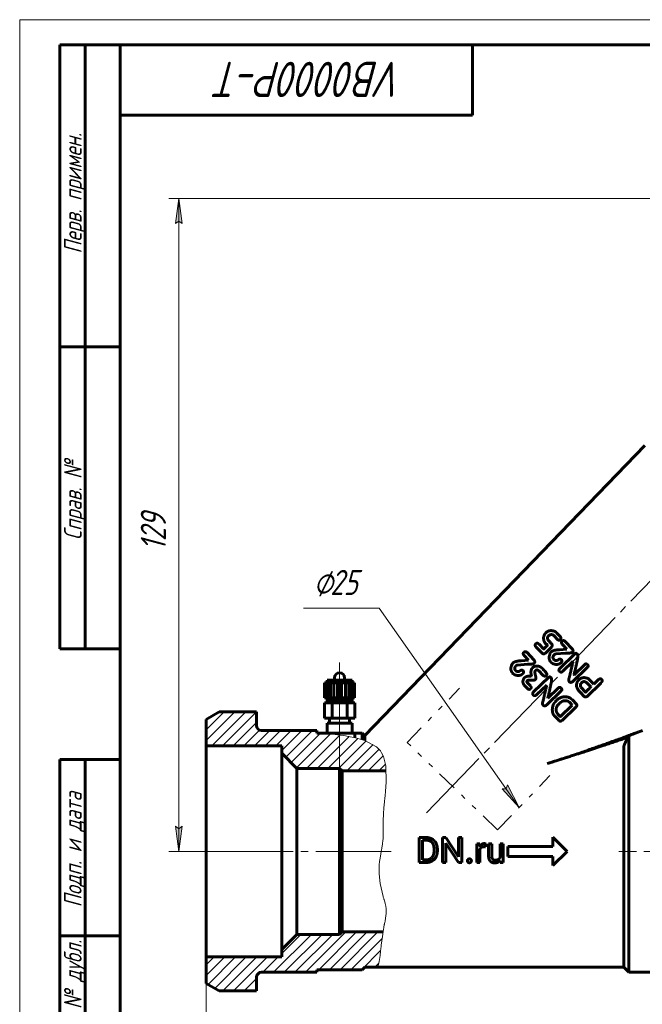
# Model space of a CAD drawing. Header units: millimetres. Extents: x 0 to 210, y 0 to 297.
# Tile 2 of 5: x 0 to 124, y 101 to 297. Entities that reach past the tile are written whole.
import ezdxf

# ---------------------------------------------------------------- set-up
doc = ezdxf.new("R2010")
doc.units = ezdxf.units.MM
for name, pattern in [('K5LT_AXLED', [19.5, 15, -1.5, 1.5, -1.5]), ('K5LT_BASIC', [0]), ('K5LT_CHAIN_LINE_WITH_2_POINTS', [12, 4, -2, 1, -2, 1, -2]), ('K5LT_THIN', [0]), ('K5LT_THIN_INCLUDED_TO_HATCHING', [0])]:
    doc.linetypes.add(name, pattern=pattern)
doc.layers.add('Системный слой', color=7, linetype='Continuous')
doc.layers.add('Системный слой (1)', color=7, linetype='Continuous', true_color=0x6c6c6c)
doc.styles.add('KDIMTEXTSTYLE', font='txt', dxfattribs={"width": 0.96, "oblique": 15, "height": 5})
doc.styles.add('KTEXTSTYLE', font='txt', dxfattribs={"width": 0.96, "height": 5})
doc.dimstyles.new('KDIMSTYLE (1.00)', dxfattribs={"dimtxt": 5, "dimasz": 1, "dimexe": 2, "dimexo": 0, "dimgap": 1, "dimtad": 1, "dimtxsty": 'KDIMTEXTSTYLE', "dimsah": 1, "dimcen": 0, "dimdle": 1, "dimadec": 0, "dimazin": 0, "dimtfac": 0.667, "dimtmove": 0, "dimatfit": 3, "dimfxl": 1, "dimtvp": 1, "dimtolj": 1, "dimtzin": 0, "dimarcsym": 0})

# ---------------------------------------------------------------- blocks, each defined once
blk = doc.blocks.new('U10')
at = {"layer": 'Системный слой (1)', "color": 7, "linetype": 'K5LT_THIN_INCLUDED_TO_HATCHING', "lineweight": 18, "true_color": 0xffffff}
for p, q in [((57.57, 155.76), (58.07, 155.66)), ((58.07, 155.66), (58.58, 155.57)), ((58.58, 155.57), (59.1, 155.49)), ((60.6, 155.26), (60.72, 155.25)), ((60.72, 155.25), (61.99, 155.08)), ((61.99, 155.08), (62.7, 154.99)), ((62.7, 154.99), (63.21, 154.93)), ((63.21, 154.93), (63.74, 154.86)), ((63.74, 154.86), (64.43, 154.76)), ((64.43, 154.76), (65.39, 154.6)), ((65.39, 154.6), (66.76, 154.33)), ((66.76, 154.33), (68.64, 153.79)), ((68.64, 153.79), (70.93, 152.54)), ((70.93, 152.54), (71.57, 151.9)), ((71.57, 151.9), (71.7, 151.73)), ((71.7, 151.73), (71.94, 151.37)), ((71.94, 151.37), (72.32, 150.59)), ((72.32, 150.59), (72.77, 148.79)), ((72.77, 148.79), (72.85, 145.49)), ((72.85, 145.49), (72.72, 143.71)), ((72.63, 142.8), (72.59, 142.35)), ((72.72, 143.71), (72.63, 142.8)), ((72.46, 141.09), (72.39, 140.37)), ((72.51, 141.57), (72.46, 141.09)), ((72.54, 141.9), (72.51, 141.57)), ((72.56, 142.12), (72.54, 141.9)), ((72.59, 142.35), (72.56, 142.12)), ((72.31, 139.3), (72.25, 137.74)), ((72.39, 140.37), (72.31, 139.3)), ((72.25, 137.74), (72.25, 137.57)), ((72.25, 137.57), (72.25, 137.21)), ((72.25, 137.21), (72.26, 136.68)), ((72.26, 136.68), (72.26, 136.34)), ((72.26, 136.34), (72.27, 136.06)), ((72.27, 135.31), (72.26, 134.71)), ((72.27, 136.06), (72.27, 135.74)), ((72.27, 135.74), (72.27, 135.31)), ((72.11, 133.25), (71.98, 132.44)), ((72.19, 133.94), (72.11, 133.25)), ((72.23, 134.28), (72.19, 133.94)), ((72.24, 134.45), (72.23, 134.28)), ((72.25, 134.54), (72.24, 134.45)), ((72.26, 134.71), (72.25, 134.54)), ((71.77, 131.22), (71.72, 130.91)), ((71.81, 131.44), (71.77, 131.22)), ((71.83, 131.58), (71.81, 131.44)), ((71.85, 131.69), (71.83, 131.58)), ((71.88, 131.82), (71.85, 131.69)), ((71.91, 132.03), (71.88, 131.82)), ((71.98, 132.44), (71.91, 132.03)), ((71.55, 129.73), (71.49, 129.1)), ((71.65, 130.43), (71.55, 129.73)), ((71.72, 130.91), (71.65, 130.43)), ((71.47, 128.74), (71.45, 128.26)), ((71.45, 128.26), (71.46, 127.31)), ((71.46, 127.31), (71.66, 125.4)), ((71.48, 128.98), (71.47, 128.74)), ((71.49, 129.1), (71.48, 128.98)), ((71.66, 125.4), (72.26, 122.79)), ((72.26, 122.79), (72.28, 122.7)), ((72.28, 122.7), (72.34, 122.53)), ((72.34, 122.53), (72.37, 122.42)), ((72.37, 122.42), (72.39, 122.35)), ((72.39, 122.35), (72.41, 122.3)), ((72.41, 122.3), (72.43, 122.22)), ((72.43, 122.22), (72.46, 122.12)), ((72.46, 122.12), (72.51, 121.97)), ((72.51, 121.97), (72.58, 121.74)), ((72.58, 121.74), (72.67, 121.4)), ((72.67, 121.4), (72.78, 120.88)), ((72.86, 119.46), (72.74, 118.48)), ((72.78, 120.88), (72.86, 120.37)), ((72.86, 120.37), (72.86, 120.31)), ((72.86, 120.31), (72.87, 120.19)), ((72.88, 119.95), (72.86, 119.46)), ((72.87, 120.19), (72.88, 119.95)), ((72.54, 117.45), (72.52, 117.34)), ((72.57, 117.61), (72.54, 117.45)), ((72.63, 117.91), (72.57, 117.61)), ((72.74, 118.48), (72.63, 117.91)), ((72.24, 115.85), (72.1, 114.89)), ((72.32, 116.33), (72.24, 115.85)), ((72.36, 116.56), (72.32, 116.33)), ((72.38, 116.68), (72.36, 116.56)), ((72.42, 116.85), (72.38, 116.68)), ((72.46, 117.07), (72.42, 116.85)), ((72.49, 117.22), (72.46, 117.07)), ((72.52, 117.34), (72.49, 117.22)), ((71.93, 113.51), (71.89, 113.19)), ((71.99, 113.99), (71.93, 113.51)), ((72.1, 114.89), (71.99, 113.99)), ((71.74, 111.92), (71.63, 111.1)), ((71.81, 112.47), (71.74, 111.92)), ((71.86, 112.87), (71.81, 112.47)), ((71.89, 113.19), (71.86, 112.87)), ((71.44, 109.92), (71.18, 108.76)), ((71.63, 111.1), (71.44, 109.92))]:
    blk.add_line(p, q, dxfattribs=at)
blk = doc.blocks.new('D0')
at = {"layer": 'Системный слой (1)'}
for points in [[(37.1, 89.73), (42.1, 90.39), (41.6, 89.73), (42.1, 89.07)], [(146.1, 89.07), (151.1, 89.73), (146.1, 90.39), (146.6, 89.73)]]:
    blk.add_hatch(color=7, dxfattribs=at).paths.add_polyline_path(points)
at = {"layer": 'Системный слой (1)', "color": 7, "linetype": 'K5LT_THIN', "lineweight": 18, "true_color": 0xffffff}
for p, q in [((151.1, 130.02), (151.1, 87.73)), ((37.1, 126.08), (37.1, 87.73)), ((37.1, 89.73), (42.1, 90.39)), ((42.1, 90.39), (41.6, 89.73)), ((146.6, 89.73), (146.1, 90.39)), ((146.1, 90.39), (151.1, 89.73)), ((42.1, 89.07), (37.1, 89.73)), ((37.1, 89.73), (151.1, 89.73)), ((41.6, 89.73), (42.1, 89.07)), ((151.1, 89.73), (146.1, 89.07)), ((146.1, 89.07), (146.6, 89.73))]:
    blk.add_line(p, q, dxfattribs=at)
blk.add_wipeout([(89.55, 90.73), (89.55, 98.11), (98.28, 98.11), (98.28, 90.73)]).dxf.layer = 'Системный слой (1)'
at = {"layer": 'Системный слой (1)', "color": 7, "insert": (89.55, 97.32), "char_height": 5, "attachment_point": 1, "style": 'KTEXTSTYLE'}
blk.add_mtext('\\fArial|b0|c204|p34;\\H5.0;\\W1.000;\\Q15;\\fGOST Type AU|b0|i0|c204|p34;\\Q15;\\W0.960;114', dxfattribs=at)
blk = doc.blocks.new('KDIMARROW_01')
at = {"layer": 'Системный слой'}
blk.add_hatch(color=0, dxfattribs=at).paths.add_polyline_path([(0, 0), (-5, 0.66), (-4.5, 0), (-5, -0.66)])
at = {"layer": 'Системный слой', "color": 0, "linetype": 'K5LT_THIN', "lineweight": 18}
for p, q in [((-4.5, 0), (-5, 0.66)), ((-5, 0.66), (0, 0)), ((0, 0), (-5, -0.66)), ((-5, -0.66), (-4.5, 0))]:
    blk.add_line(p, q, dxfattribs=at)
at = {"layer": 'Системный слой (1)', "color": 0, "linetype": 'K5LT_THIN', "lineweight": 18}
blk.add_line((94.1, 131.76), (93.1, 131.76), dxfattribs=at)
blk = doc.blocks.new('D1')
at = {"layer": 'Системный слой (1)'}
for points in [[(32.32, 256.5), (31.66, 261.5), (31, 256.5), (31.66, 257)], [(31.66, 131.76), (32.32, 136.76), (31.66, 136.26), (31, 136.76)]]:
    blk.add_hatch(color=7, dxfattribs=at).paths.add_polyline_path(points)
at = {"layer": 'Системный слой (1)', "color": 7, "linetype": 'K5LT_THIN', "lineweight": 18, "true_color": 0xffffff}
for p, q in [((160.96, 261.5), (29.66, 261.5)), ((31, 256.5), (31.66, 261.5)), ((31.66, 261.5), (32.32, 256.5)), ((31.66, 131.76), (31.66, 261.5)), ((31.66, 257), (31, 256.5)), ((32.32, 256.5), (31.66, 257)), ((31.66, 131.76), (31, 136.76)), ((31, 136.76), (31.66, 136.26)), ((31.66, 136.26), (32.32, 136.76)), ((32.32, 136.76), (31.66, 131.76)), ((50.6, 131.76), (29.66, 131.76))]:
    blk.add_line(p, q, dxfattribs=at)
blk.add_wipeout([(30.66, 191.49), (23.28, 191.49), (23.28, 201.36), (30.66, 201.36)]).dxf.layer = 'Системный слой (1)'
at = {"layer": 'Системный слой (1)', "color": 7, "insert": (24.07, 191.49), "char_height": 5, "attachment_point": 1, "rotation": 90, "style": 'KTEXTSTYLE'}
blk.add_mtext('\\fArial|b0|c204|p34;\\H5.0;\\W1.000;\\Q15;\\fGOST Type AU|b0|i0|c204|p34;\\Q15;\\W0.960;129', dxfattribs=at)
blk = doc.blocks.new('D2')
at = {"layer": 'Системный слой (1)'}
for points in [[(41.6, 75.7), (42.1, 76.35), (37.1, 75.7), (42.1, 75.04)], [(195.1, 75.04), (200.1, 75.7), (195.1, 76.35), (195.6, 75.7)]]:
    blk.add_hatch(color=7, dxfattribs=at).paths.add_polyline_path(points)
at = {"layer": 'Системный слой (1)', "color": 7, "linetype": 'K5LT_THIN', "lineweight": 18, "true_color": 0xffffff}
for p, q in [((200.1, 223.71), (200.1, 73.7)), ((37.1, 122.71), (37.1, 73.7)), ((37.1, 75.7), (42.1, 76.35)), ((42.1, 76.35), (41.6, 75.7)), ((195.6, 75.7), (195.1, 76.35)), ((195.1, 76.35), (200.1, 75.7)), ((42.1, 75.04), (37.1, 75.7)), ((37.1, 75.7), (200.1, 75.7)), ((41.6, 75.7), (42.1, 75.04)), ((200.1, 75.7), (195.1, 75.04)), ((195.1, 75.04), (195.6, 75.7))]:
    blk.add_line(p, q, dxfattribs=at)
blk.add_wipeout([(113.52, 76.7), (113.52, 84.08), (123.27, 84.08), (123.27, 76.7)]).dxf.layer = 'Системный слой (1)'
at = {"layer": 'Системный слой (1)', "color": 7, "insert": (113.52, 83.28), "char_height": 5, "attachment_point": 1, "style": 'KTEXTSTYLE'}
blk.add_mtext('\\fArial|b0|c204|p34;\\H5.0;\\W1.000;\\Q15;\\fGOST Type AU|b0|i0|c204|p34;\\Q15;\\W0.960;163', dxfattribs=at)
blk = doc.blocks.new('U11')
at = {"layer": 'Системный слой (1)'}
blk.add_hatch(color=7, dxfattribs=at).paths.add_polyline_path([(99.32, 140.51), (96.98, 144.98), (96.73, 144.19), (95.9, 144.22)])
at = {"layer": 'Системный слой (1)', "color": 7, "linetype": 'K5LT_THIN', "lineweight": 18, "true_color": 0xffffff}
for p, q in [((71.49, 180.11), (56.41, 180.11)), ((71.49, 180.11), (99.32, 140.51)), ((96.73, 144.19), (96.98, 144.98)), ((96.98, 144.98), (99.32, 140.51)), ((99.32, 140.51), (95.9, 144.22)), ((95.9, 144.22), (96.73, 144.19))]:
    blk.add_line(p, q, dxfattribs=at)
at = {"layer": 'Системный слой (1)', "color": 7, "char_height": 5, "attachment_point": 1, "style": 'KTEXTSTYLE'}
for s, insert in [('\\fArial|b0|c204|p34;\\H5.0;\\W1.000;\\Q15;\\fGOST Type AU|b0|i0|c204|p34;\\Q15;\\W0.960;⌀', (58.41, 187.7)), ('\\fArial|b0|c204|p34;\\H5.0;\\W1.000;\\Q15;\\fGOST Type AU|b0|i0|c204|p34;\\Q15;\\W0.960;25', (61.72, 187.7))]:
    blk.add_mtext(s, dxfattribs=dict(at, insert=insert))
blk = doc.blocks.new('U12')
at = {"color": 7, "linetype": 'K5LT_THIN', "lineweight": 18, "true_color": 0xffffff}
for p, q in [((0, 0), (0, 297)), ((0, 297), (210, 297))]:
    blk.add_line(p, q, dxfattribs=at)
at = {"color": 143, "linetype": 'K5LT_BASIC', "lineweight": 60, "true_color": 0x33acca}
for p, q in [((8, 172), (8, 292)), ((20, 292), (8, 292)), ((13, 172), (13, 292)), ((20, 5), (20, 292)), ((20, 292), (205, 292)), ((90, 292), (90, 278)), ((90, 278), (20, 278)), ((20, 232), (8, 232)), ((20, 172), (8, 172)), ((8, 5), (8, 150)), ((20, 150), (8, 150)), ((13, 5), (13, 150)), ((20, 115), (8, 115))]:
    blk.add_line(p, q, dxfattribs=at)
at = {"color": 7, "attachment_point": 1, "style": 'KTEXTSTYLE'}
for s, insert, char_height, rotation in [('\\fArial|b0|c204|p34;\\H5.0;\\W1.000;\\Q15;\\fGOST Type AU|b0|i0|c204|p34;\\Q15;\\W0.960;\\H7.00;VB0000P-T', (76.37, 281.64), 7, 180), ('\\fArial|b0|c204|p34;\\H5.0;\\W1.000;\\Q15;\\fGOST Type AU|b0|i0|c204|p34;\\Q15;\\W0.960;\\H3.50;Перв. примен.', (8.82, 250.52), 3.5, 90), ('\\fArial|b0|c204|p34;\\H5.0;\\W1.000;\\Q15;\\fGOST Type AU|b0|i0|c204|p34;\\Q15;\\W0.960;\\H3.50;Справ. №', (8.82, 193.63), 3.5, 90), ('\\fArial|b0|c204|p34;\\H5.0;\\W1.000;\\Q15;\\fGOST Type AU|b0|i0|c204|p34;\\Q15;\\W0.960;\\H3.50;Подп. и дата', (8.82, 120.66), 3.5, 90), ('\\fArial|b0|c204|p34;\\H5.0;\\W1.000;\\Q15;\\fGOST Type AU|b0|i0|c204|p34;\\Q15;\\W0.960;\\H3.50;Инв. № дубл.', (8.82, 91.57), 3.5, 90)]:
    blk.add_mtext(s, dxfattribs=dict(at, insert=insert, char_height=char_height, rotation=rotation))

msp = doc.modelspace()

# ---------------------------------------------------------------- hatches: boundary and pattern name
at = {"layer": 'Системный слой (1)'}
h = msp.add_hatch(dxfattribs=at)
h.set_pattern_fill('', angle=45, style=0, pattern_type=0)
h.set_pattern_definition([(45, (0, 0), (-1.06066, 1.06066), [])])
h.paths.add_polyline_path([(72.228, 115.764), (64.095, 115.764), (63.595, 115.264), (55.095, 115.264), (52.095, 112.264), (52.095, 110.809), (37.095, 110.809), (37.095, 105.541), (39.676, 104.051), (47.095, 104.051), (47.095, 106.764), (47.388, 107.471), (48.095, 107.764), (59.095, 107.764), (59.095, 108.264), (68.095, 108.264), (68.595, 108.764), (71.184, 108.764), (71.632, 111.117), (71.793, 112.34), (71.87, 112.983), (71.915, 113.368), (71.954, 113.697), (72.001, 114.091), (72.069, 114.639), (72.178, 115.438)])
h.paths.add_polyline_path([(64.095, 147.764), (72.864, 147.764), (72.438, 150.261), (71.431, 152.061), (71.285, 152.218), (70.967, 152.514), (70.242, 153.037), (68.49, 153.844), (65.667, 154.553), (64.123, 154.803), (63.285, 154.918), (62.742, 154.989), (62.237, 155.053), (61.616, 155.131), (60.763, 155.241), (60.595, 155.264), (59.095, 155.264), (59.095, 155.485), (57.568, 155.764), (48.095, 155.764), (47.388, 156.057), (47.095, 156.764), (47.095, 159.477), (39.676, 159.477), (37.095, 157.987), (37.095, 152.719), (52.095, 152.719), (52.095, 151.264), (55.095, 148.264), (63.595, 148.264)])

# ---------------------------------------------------------------- linework, layer by layer
at = {"layer": 'Системный слой (1)', "color": 143, "linetype": 'K5LT_BASIC', "lineweight": 60, "true_color": 0x33acca}
for p, q in [((124.285, 212.433), (68.595, 154.764)), ((104.664, 175.251), (104.539, 175.13)), ((105.277, 174.724), (105.086, 174.539)), ((106.914, 173.858), (106.17, 174.628)), ((107.458, 174.464), (106.728, 175.219)), ((103.85, 171.164), (102.639, 172.389)), ((104.161, 171.996), (103.256, 172.933)), ((104.82, 172.58), (104.214, 171.995)), ((104.838, 172.782), (104.478, 173.155)), ((105.615, 172.229), (104.513, 171.165)), ((107.875, 173.56), (107.833, 173.52)), ((108.771, 171.965), (107.88, 172.887)), ((109.829, 172.038), (108.464, 173.451)), ((100.267, 171.362), (100.225, 171.322)), ((101.162, 169.767), (100.272, 170.689)), ((102.22, 169.84), (100.856, 171.253)), ((105.484, 171.147), (105.676, 171.385)), ((106.306, 170.869), (106.277, 170.841)), ((108.539, 171.134), (106.602, 170.994)), ((108.739, 171.934), (107.309, 171.809)), ((110.432, 171.055), (107.384, 168.113)), ((108.771, 171.965), (108.739, 171.934)), ((109.889, 171.337), (109.862, 171.311)), ((110.892, 170.898), (110.802, 170.991)), ((97.875, 168.949), (98.067, 169.186)), ((98.698, 168.671), (98.668, 168.643)), ((100.931, 168.936), (98.994, 168.796)), ((101.131, 169.736), (99.7, 169.611)), ((101.162, 169.767), (101.131, 169.736)), ((101.944, 168.206), (102.011, 168.299)), ((102.28, 169.139), (102.253, 169.113)), ((106.209, 169.88), (106.117, 169.975)), ((109.982, 169.488), (107.965, 167.541)), ((112.89, 168.347), (109.924, 165.483)), ((110.008, 169.461), (109.982, 169.488)), ((112.338, 168.919), (110.219, 166.872)), ((98.601, 167.682), (98.508, 167.777)), ((101.753, 166.612), (101.711, 166.572)), ((105.212, 166.383), (102.165, 163.441)), ((102.57, 167.72), (102.531, 167.682)), ((104.082, 166.733), (103.151, 167.698)), ((103.877, 168.105), (103.797, 168.188)), ((105.673, 166.226), (105.583, 166.319)), ((110.219, 166.872), (110.192, 166.899)), ((60.621, 165.264), (60.824, 165.264)), ((60.621, 162.264), (60.621, 165.264)), ((60.824, 165.264), (61.215, 165.264)), ((60.824, 162.264), (60.824, 165.264)), ((61.095, 165.264), (61.095, 165.764)), ((66.095, 165.764), (61.095, 165.764)), ((61.215, 162.264), (61.215, 165.264)), ((61.215, 165.264), (61.769, 165.264)), ((61.769, 162.264), (61.769, 165.264)), ((61.769, 165.264), (62.447, 165.264)), ((62.447, 162.264), (62.447, 165.264)), ((62.447, 165.264), (63.204, 165.264)), ((62.595, 165.764), (62.595, 166.264)), ((63.204, 162.264), (63.204, 165.264)), ((63.204, 165.264), (63.987, 165.264)), ((63.987, 162.264), (63.987, 165.264)), ((63.987, 165.264), (64.743, 165.264)), ((64.595, 165.764), (64.595, 166.264)), ((64.743, 165.264), (65.422, 165.264)), ((64.743, 162.264), (64.743, 165.264)), ((65.422, 162.264), (65.422, 165.264)), ((65.422, 165.264), (65.975, 165.264)), ((65.975, 165.264), (66.367, 165.264)), ((65.975, 162.264), (65.975, 165.264)), ((66.095, 165.264), (66.095, 165.764)), ((66.095, 165.264), (66.095, 165.764)), ((66.367, 165.264), (66.57, 165.264)), ((66.367, 162.264), (66.367, 165.264)), ((66.57, 162.264), (66.57, 165.264)), ((100.897, 164.165), (100.407, 164.672)), ((101.45, 164.751), (100.891, 165.33)), ((100.98, 165.733), (100.896, 165.653)), ((104.763, 164.816), (102.746, 162.868)), ((104.789, 164.789), (104.763, 164.816)), ((112.484, 163.416), (111.537, 164.397)), ((113.52, 164.445), (112.798, 165.193)), ((115.474, 165.146), (112.829, 162.568)), ((114.106, 164.958), (113.002, 166.101)), ((113.519, 164.391), (113.52, 164.445)), ((115.085, 165.903), (114.106, 164.958)), ((107.671, 163.675), (104.705, 160.811)), ((107.119, 164.247), (104.999, 162.2)), ((112.209, 162.572), (111.498, 163.308)), ((60.595, 161.264), (62.095, 161.264)), ((60.595, 158.264), (60.595, 161.264)), ((60.621, 162.264), (60.824, 162.264)), ((60.824, 162.264), (61.215, 162.264)), ((66.095, 162.014), (61.095, 162.014)), ((61.095, 161.514), (61.095, 162.014)), ((66.095, 161.514), (61.095, 161.514)), ((61.215, 162.264), (61.769, 162.264)), ((61.595, 162.014), (61.595, 162.264)), ((61.595, 161.264), (61.595, 161.514)), ((61.769, 162.264), (62.447, 162.264)), ((62.095, 158.264), (62.095, 161.264)), ((62.095, 161.264), (65.095, 161.264)), ((62.447, 162.264), (63.204, 162.264)), ((63.204, 162.264), (63.987, 162.264)), ((63.987, 162.264), (64.743, 162.264)), ((64.743, 162.264), (65.422, 162.264)), ((65.095, 158.264), (65.095, 161.264)), ((65.095, 161.264), (66.595, 161.264)), ((65.422, 162.264), (65.975, 162.264)), ((65.595, 162.014), (65.595, 162.264)), ((65.595, 161.264), (65.595, 161.514)), ((65.975, 162.264), (66.367, 162.264)), ((66.095, 161.514), (66.095, 162.014)), ((66.095, 161.514), (66.095, 162.014)), ((66.367, 162.264), (66.57, 162.264)), ((66.595, 158.264), (66.595, 161.264)), ((104.999, 162.2), (104.973, 162.227)), ((107.316, 161.18), (107.152, 161.021)), ((109.835, 160.805), (107.512, 158.576)), ((110.653, 160.504), (107.819, 157.768)), ((109.824, 160.847), (109.303, 161.386)), ((109.835, 160.805), (109.824, 160.847)), ((110.639, 161.093), (109.914, 161.844)), ((39.676, 159.477), (37.095, 157.987)), ((39.676, 159.477), (47.095, 159.477)), ((47.095, 156.764), (47.095, 159.477)), ((107.151, 157.806), (106.362, 158.623)), ((107.459, 158.577), (106.945, 159.11)), ((37.095, 152.719), (37.095, 157.987)), ((60.595, 158.264), (62.095, 158.264)), ((61.095, 157.264), (66.095, 157.264)), ((61.095, 155.264), (61.095, 157.264)), ((61.595, 157.264), (61.595, 158.264)), ((62.095, 158.264), (65.095, 158.264)), ((65.095, 158.264), (66.595, 158.264)), ((65.595, 157.264), (65.595, 158.264)), ((66.095, 155.264), (66.095, 157.264)), ((107.239, 157.725), (107.151, 157.806)), ((57.568, 155.764), (48.095, 155.764)), ((59.095, 155.764), (57.568, 155.764)), ((59.095, 155.485), (59.095, 155.764)), ((59.095, 155.485), (59.095, 155.264)), ((59.095, 155.264), (60.595, 155.264)), ((60.595, 155.264), (66.595, 155.264)), ((66.595, 155.264), (68.095, 155.264)), ((66.595, 154.367), (66.595, 155.264)), ((68.595, 154.764), (68.095, 155.264)), ((68.095, 155.264), (68.095, 153.974)), ((68.595, 153.869), (68.595, 154.764)), ((52.095, 152.719), (37.095, 152.719)), ((37.095, 110.809), (37.095, 152.719)), ((52.095, 151.264), (52.095, 152.719)), ((68.595, 153.869), (68.595, 153.806)), ((121.095, 154.504), (121.095, 107.764)), ((52.095, 151.264), (55.095, 148.264)), ((52.095, 112.264), (52.095, 151.264)), ((120.095, 108.764), (120.095, 152.525)), ((63.595, 148.264), (55.095, 148.264)), ((55.095, 115.264), (55.095, 148.264)), ((63.595, 148.264), (64.095, 147.764)), ((63.595, 115.264), (63.595, 148.264)), ((72.864, 147.764), (64.095, 147.764)), ((64.095, 115.764), (64.095, 147.764)), ((79.438, 134.521), (80.844, 134.521)), ((79.438, 134.521), (79.438, 129.555)), ((80.097, 133.982), (80.097, 130.091)), ((80.097, 133.982), (80.844, 133.982)), ((84.069, 134.521), (84.727, 134.521)), ((84.069, 134.521), (84.069, 129.555)), ((84.727, 134.521), (87.237, 130.681)), ((84.727, 133.385), (87.227, 129.555)), ((84.727, 133.385), (84.727, 129.555)), ((87.237, 134.521), (87.237, 130.681)), ((87.237, 134.521), (87.889, 134.521)), ((87.889, 134.521), (87.889, 129.555)), ((90.852, 133.246), (90.852, 129.555)), ((90.852, 133.246), (91.466, 133.246)), ((91.466, 133.246), (91.479, 132.824)), ((92.636, 133.266), (92.633, 132.679)), ((93.22, 133.246), (93.22, 130.865)), ((93.22, 133.246), (93.851, 133.246)), ((93.851, 133.246), (93.851, 130.858)), ((95.491, 133.246), (95.491, 130.56)), ((95.491, 133.246), (96.126, 133.246)), ((96.126, 133.246), (96.126, 129.555)), ((106.014, 134.592), (108.843, 131.764)), ((106.014, 134.592), (106.014, 132.764)), ((82.382, 132.192), (82.382, 131.888)), ((83.033, 132.185), (83.033, 131.888)), ((91.483, 132.177), (91.483, 129.555)), ((97.014, 132.764), (106.014, 132.764)), ((97.014, 132.764), (97.014, 130.764)), ((108.843, 131.764), (106.014, 128.935)), ((79.438, 129.555), (80.782, 129.555)), ((80.097, 130.091), (80.782, 130.091)), ((84.069, 129.555), (84.727, 129.555)), ((87.227, 129.555), (87.889, 129.555)), ((90.852, 129.555), (91.483, 129.555)), ((95.509, 129.92), (95.522, 129.555)), ((95.522, 129.555), (96.126, 129.555)), ((97.014, 130.764), (106.014, 130.764)), ((106.014, 130.764), (106.014, 128.935)), ((63.595, 115.264), (64.095, 115.764)), ((72.228, 115.764), (64.095, 115.764)), ((52.095, 112.264), (55.095, 115.264)), ((63.595, 115.264), (55.095, 115.264)), ((52.095, 110.809), (52.095, 112.264)), ((52.095, 110.809), (37.095, 110.809)), ((37.095, 105.541), (37.095, 110.809)), ((59.095, 107.764), (48.095, 107.764)), ((59.095, 108.264), (68.095, 108.264)), ((59.095, 108.264), (59.095, 107.764)), ((68.595, 108.764), (68.095, 108.264)), ((68.595, 108.764), (71.184, 108.764)), ((71.184, 108.764), (120.095, 108.764)), ((120.095, 108.764), (121.095, 107.764)), ((121.095, 107.764), (140.095, 107.764)), ((47.095, 104.051), (47.095, 106.764)), ((39.676, 104.051), (37.095, 105.541)), ((47.095, 104.051), (39.676, 104.051))]:
    msp.add_line(p, q, dxfattribs=at)
at = {"layer": 'Системный слой (1)', "color": 30, "linetype": 'K5LT_AXLED', "lineweight": 18, "true_color": 0xff8000}
for p, q in [((63.595, 169.264), (63.595, 163.764)), ((63.595, 164.264), (63.595, 160.014)), ((63.595, 163.514), (63.595, 159.264)), ((63.595, 160.264), (63.595, 129.764)), ((73.866, 131.764), (35.095, 131.764))]:
    msp.add_line(p, q, dxfattribs=at)
at = {"layer": 'Системный слой (1)', "color": 7, "linetype": 'K5LT_CHAIN_LINE_WITH_2_POINTS', "lineweight": 18, "true_color": 0xffffff}
for p, q in [((77.015, 153.406), (87.435, 164.196)), ((94.999, 136.04), (77.015, 153.406)), ((94.999, 136.04), (105.419, 146.83))]:
    msp.add_line(p, q, dxfattribs=at)
at = {"layer": 'Системный слой (1)', "color": 143, "linetype": 'K5LT_BASIC', "lineweight": 60, "true_color": 0x33acca}
for centre, start, end in [((63.595, 166.264), 90, 180), ((63.595, 166.264), 0, 90), ((48.095, 156.764), 180, 270), ((48.095, 106.764), 90, 180)]:
    msp.add_arc(centre, 1, start, end, dxfattribs=at)
for points in [[(104.177, 174.458), (104.066, 173.582), (104.478, 173.155)], [(104.539, 175.13), (104.347, 174.945), (104.177, 174.458)], [(106.213, 175.547), (105.231, 175.798), (104.664, 175.251)], [(104.98, 173.877), (104.875, 174.335), (105.086, 174.539)], [(105.277, 174.724), (105.824, 174.987), (106.17, 174.628)], [(106.728, 175.219), (106.622, 175.33), (106.213, 175.547)], [(107.454, 173.82), (107.751, 174.106), (107.458, 174.464)], [(102.608, 173), (102.319, 172.72), (102.639, 172.389)], [(102.609, 173.024), (102.596, 173.012), (102.608, 173)], [(103.256, 172.933), (102.861, 173.268), (102.609, 173.024)], [(104.838, 172.782), (104.93, 172.687), (104.82, 172.58)], [(105.723, 173.025), (104.941, 173.839), (104.98, 173.877)], [(105.615, 172.229), (106.069, 172.667), (105.723, 173.025)], [(106.914, 173.858), (107.243, 173.616), (107.454, 173.82)], [(107.833, 173.52), (107.583, 173.278), (107.88, 172.887)], [(108.464, 173.451), (108.182, 173.758), (107.875, 173.56)], [(100.225, 171.322), (99.975, 171.08), (100.272, 170.689)], [(100.856, 171.253), (100.574, 171.56), (100.267, 171.362)], [(103.85, 171.164), (104.17, 170.833), (104.513, 171.165)], [(104.214, 171.995), (104.192, 171.974), (104.161, 171.996)], [(105.484, 171.147), (104.953, 170.042), (105.64, 169.33)], [(107.309, 171.809), (106.14, 171.832), (105.676, 171.385)], [(106.117, 169.975), (105.845, 170.424), (106.277, 170.841)], [(106.306, 170.869), (106.397, 170.957), (106.602, 170.994)], [(108.539, 171.134), (109.685, 171.141), (109.862, 171.311)], [(109.889, 171.337), (110.14, 171.608), (109.829, 172.038)], [(110.802, 170.991), (110.591, 171.209), (110.432, 171.055)], [(110.842, 169.712), (111.077, 170.707), (110.892, 170.898)], [(97.875, 168.949), (97.344, 167.843), (98.031, 167.132)], [(99.7, 169.611), (98.531, 169.634), (98.067, 169.186)], [(98.508, 167.777), (98.236, 168.226), (98.668, 168.643)], [(98.698, 168.671), (98.788, 168.759), (98.994, 168.796)], [(100.931, 168.936), (102.077, 168.943), (102.253, 169.113)], [(103.219, 168.536), (102.463, 168.735), (102.011, 168.299)], [(102.28, 169.139), (102.531, 169.41), (102.22, 169.84)], [(103.797, 168.188), (103.595, 168.397), (103.219, 168.536)], [(105.64, 169.33), (105.777, 169.188), (106.047, 169.046)], [(106.047, 169.046), (107.045, 168.695), (107.638, 169.269)], [(107.035, 169.786), (106.529, 169.548), (106.209, 169.88)], [(107.597, 169.935), (107.329, 170.07), (107.035, 169.786)], [(107.676, 169.883), (107.64, 169.891), (107.597, 169.935)], [(107.638, 169.269), (107.917, 169.633), (107.676, 169.883)], [(110.008, 169.461), (109.603, 167.799), (109.299, 166.434)], [(110.192, 166.899), (110.432, 167.77), (110.842, 169.712)], [(112.878, 168.861), (112.589, 169.161), (112.338, 168.919)], [(112.89, 168.347), (113.141, 168.589), (112.878, 168.861)], [(98.031, 167.132), (98.169, 166.99), (98.439, 166.847)], [(98.439, 166.847), (99.436, 166.497), (100.03, 167.071)], [(99.426, 167.588), (98.92, 167.35), (98.601, 167.682)], [(99.989, 167.737), (99.721, 167.872), (99.426, 167.588)], [(100.067, 167.685), (100.031, 167.693), (99.989, 167.737)], [(100.03, 167.071), (100.309, 167.435), (100.067, 167.685)], [(100.379, 166.296), (100.237, 166.159), (100.187, 166.029)], [(101.711, 166.572), (100.735, 166.64), (100.379, 166.296)], [(101.944, 168.206), (101.451, 167.73), (101.753, 166.612)], [(102.551, 166.639), (102.308, 167.466), (102.531, 167.682)], [(102.512, 165.88), (102.71, 166.072), (102.551, 166.639)], [(102.57, 167.72), (102.796, 167.938), (103.151, 167.698)], [(104.699, 167.224), (104.152, 167.82), (103.877, 168.105)], [(104.082, 166.733), (104.42, 166.448), (104.665, 166.685)], [(104.665, 166.685), (104.891, 167.026), (104.699, 167.224)], [(105.583, 166.319), (105.372, 166.537), (105.212, 166.383)], [(107.384, 168.113), (107.058, 167.798), (107.309, 167.538)], [(107.309, 167.538), (107.624, 167.211), (107.965, 167.541)], [(109.299, 166.434), (109.034, 165.727), (109.27, 165.482)], [(113.002, 166.101), (111.895, 166.559), (111.189, 165.877)], [(100.187, 166.029), (99.814, 165.286), (100.407, 164.672)], [(100.891, 165.33), (100.77, 165.455), (100.896, 165.653)], [(100.98, 165.733), (101.056, 165.807), (101.562, 165.788)], [(101.547, 164.071), (101.836, 164.351), (101.45, 164.751)], [(101.562, 165.788), (102.345, 165.719), (102.512, 165.88)], [(104.789, 164.789), (104.384, 163.127), (104.08, 161.762)], [(104.973, 162.227), (105.213, 163.098), (105.623, 165.04)], [(105.623, 165.04), (105.857, 166.034), (105.673, 166.226)], [(107.658, 164.189), (107.369, 164.488), (107.119, 164.247)], [(109.27, 165.482), (109.529, 165.215), (109.924, 165.483)], [(110.7, 164.886), (110.605, 164.218), (111.498, 163.308)], [(111.189, 165.877), (110.795, 165.553), (110.7, 164.886)], [(111.672, 165.239), (111.346, 164.924), (111.537, 164.397)], [(112.798, 165.193), (112.231, 165.779), (111.672, 165.239)], [(112.54, 163.417), (113.343, 164.221), (113.519, 164.391)], [(115.703, 165.945), (115.457, 166.201), (115.085, 165.903)], [(115.474, 165.146), (115.992, 165.646), (115.703, 165.945)], [(100.897, 164.165), (101.257, 163.792), (101.547, 164.071)], [(102.165, 163.441), (101.839, 163.125), (102.09, 162.865)], [(102.09, 162.865), (102.405, 162.539), (102.746, 162.868)], [(109.225, 162.336), (107.803, 162.807), (106.738, 161.778)], [(107.671, 163.675), (107.921, 163.917), (107.658, 164.189)], [(112.209, 162.572), (112.444, 162.329), (112.829, 162.568)], [(112.484, 163.416), (112.515, 163.394), (112.54, 163.417)], [(104.08, 161.762), (103.814, 161.055), (104.051, 160.81)], [(104.051, 160.81), (104.31, 160.542), (104.705, 160.811)], [(106.023, 160.746), (105.633, 159.378), (106.362, 158.623)], [(106.738, 161.778), (106.199, 161.257), (106.023, 160.746)], [(107.152, 161.021), (106.389, 160.284), (106.775, 159.339)], [(108.075, 161.647), (107.692, 161.542), (107.316, 161.18)], [(109.303, 161.386), (108.895, 161.808), (108.075, 161.647)], [(109.914, 161.844), (109.703, 162.062), (109.225, 162.336)], [(110.653, 160.504), (110.891, 160.758), (110.639, 161.093)], [(106.775, 159.339), (106.872, 159.186), (106.945, 159.11)], [(107.459, 158.577), (107.49, 158.555), (107.512, 158.576)], [(107.239, 157.725), (107.465, 157.511), (107.819, 157.768)], [(83.033, 132.185), (83.033, 132.724), (82.719, 133.587), (82.136, 134.197), (81.331, 134.521), (80.844, 134.521)], [(82.382, 132.192), (82.382, 132.618), (82.177, 133.283), (81.782, 133.744), (81.212, 133.982), (80.844, 133.982)], [(92.356, 133.314), (92.056, 133.314), (91.84, 133.186)], [(92.513, 133.299), (92.425, 133.314), (92.356, 133.314)], [(92.636, 133.266), (92.602, 133.283), (92.513, 133.299)], [(80.782, 130.091), (81.314, 130.091), (82.024, 130.538), (82.382, 131.346), (82.382, 131.888)], [(80.782, 129.555), (81.301, 129.555), (82.129, 129.879), (82.719, 130.486), (83.033, 131.349), (83.033, 131.888)], [(92.326, 132.707), (92.414, 132.707), (92.554, 132.697), (92.633, 132.679)], [(89.111, 130.161), (89.01, 130.05), (89.01, 129.89)], [(89.01, 129.89), (89.01, 129.733), (89.111, 129.624)], [(89.403, 130.272), (89.212, 130.272), (89.111, 130.161)], [(89.111, 129.624), (89.212, 129.514), (89.403, 129.514)], [(89.694, 130.161), (89.594, 130.272), (89.403, 130.272)], [(89.403, 129.514), (89.594, 129.514), (89.694, 129.624)], [(89.795, 129.89), (89.795, 130.05), (89.694, 130.161)], [(89.694, 129.624), (89.795, 129.733), (89.795, 129.89)], [(93.22, 130.865), (93.22, 130.497), (93.394, 129.971), (93.554, 129.808)], [(93.554, 129.808), (93.714, 129.644), (93.938, 129.566)], [(93.907, 130.447), (93.851, 130.609), (93.851, 130.858)], [(94.061, 130.191), (93.963, 130.285), (93.907, 130.447)], [(93.938, 129.566), (94.161, 129.487), (94.431, 129.487)], [(94.279, 130.06), (94.158, 130.098), (94.061, 130.191)], [(94.53, 130.023), (94.4, 130.023), (94.279, 130.06)], [(94.431, 129.487), (94.826, 129.487), (95.103, 129.615)], [(95.167, 130.178), (94.932, 130.023), (94.53, 130.023)], [(95.103, 129.615), (95.347, 129.728), (95.509, 129.92)], [(95.491, 130.56), (95.386, 130.322), (95.167, 130.178)]]:
    msp.add_open_spline(points, degree=2, dxfattribs=at)
for points, degree, knots in [([(123.777, 155.764), (123.777, 155.764), (123.758, 155.757), (123.672, 155.725), (123.535, 155.674), (123.354, 155.606), (123.156, 155.532), (122.901, 155.437), (122.584, 155.319), (122.138, 155.154), (121.656, 154.976), (121.176, 154.799), (120.698, 154.623), (120.11, 154.407), (119.53, 154.196), (118.977, 153.995), (118.387, 153.781), (117.612, 153.501), (116.667, 153.163), (115.887, 152.885), (115.045, 152.588), (114.144, 152.272), (113.001, 151.876), (111.781, 151.458), (110.494, 151.023), (109.147, 150.576), (107.267, 149.965), (105.818, 149.511), (104.837, 149.213)], 3, [0, 0, 0, 0, 0.7637288, 1.5192898, 2.2578313, 2.9779488, 3.68887, 4.1634536, 5.1301928, 6.0189737, 7.0369635, 7.9235158, 8.585831, 9.4627532, 10.7712548, 11.2478525, 11.9195773, 13.3377412, 14.5110577, 15.7740659, 16.4384211, 17.8011007, 19.2421165, 20.7507312, 22.3261108, 23.9376208, 25.591683, 29, 29, 29, 29]), ([(104.837, 149.213), (105.514, 149.418), (106.752, 149.8), (108.276, 150.281), (109.425, 150.648), (110.525, 151.002), (111.684, 151.379), (113.061, 151.83), (114.464, 152.293), (115.851, 152.754), (117.07, 153.16), (117.938, 153.45), (118.625, 153.68), (119.137, 153.851), (119.641, 154.019), (120.303, 154.24), (120.783, 154.4), (121.095, 154.504)], 3, [0, 0, 0, 0, 2.0645628, 3.7921158, 4.7227034, 5.6591683, 7.258473, 8.4133161, 10.0947196, 11.8446054, 13.047788, 14.2687269, 14.8854212, 15.506752, 16.129048, 16.7529464, 18, 18, 18, 18]), ([(121.095, 154.504), (121.018, 154.393), (120.873, 154.179), (120.697, 153.902), (120.563, 153.677), (120.464, 153.501), (120.375, 153.335), (120.309, 153.201), (120.253, 153.077), (120.198, 152.948), (120.146, 152.804), (120.111, 152.672), (120.097, 152.584), (120.095, 152.539), (120.095, 152.525)], 3, [0, 0, 0, 0, 2.2909242, 4.4368967, 5.7767169, 7.0550279, 8.2224366, 9.4326277, 10.0596004, 11.0614049, 12.4615263, 13.5780327, 14.5503065, 15, 15, 15, 15]), ([(91.84, 133.186), (91.623, 133.058), (91.481, 132.827), (91.479, 132.824)], 2, [0, 0, 0, 1.9671801, 2, 2, 2]), ([(91.483, 132.177), (91.549, 132.332), (91.773, 132.57), (92.107, 132.707), (92.326, 132.707)], 2, [0, 0, 0, 0.9573171, 1.9786585, 3, 3, 3])]:
    msp.add_open_spline(points, degree=degree, knots=knots, dxfattribs=at)

# ---------------------------------------------------------------- block references
at = {"layer": 'Системный слой (1)'}
msp.add_blockref('U10', (0, 0), dxfattribs=at)

# ---------------------------------------------------------------- next in the draw order: dimensions: what is measured, and where the dimension line sits
at = {"layer": 'Системный слой (1)', "color": 7}
dim = msp.add_linear_dim(base=(31.66, 131.764), p1=(160.963, 261.498), p2=(50.595, 131.764), angle=90, text='\\fGOST Type AU|b0|c204|p34;\\H5.0;\\W0.960;\\Q15;\\fGOST Type AU|b0|c204|p34;\\H5.0;\\W0.960;\\Q15;\\fGOST Type AU|b0|i0|c204|p34;\\Q15;129', dimstyle='KDIMSTYLE (1.00)', override={"dimexo": 0, "dimblk1": 'KDIMARROW_01', "dimblk2": 'KDIMARROW_01', "dimse1": 0, "dimse2": 0, "dimclrt": 7, "dimtolj": 1}, dxfattribs=at)
dim.commit()
dim.dimension.update_dxf_attribs({"geometry": 'D1', "text_midpoint": (31.66, 196.631), "dimtype": 160})
dim = msp.add_linear_dim(base=(37.095, 89.732), p1=(151.095, 130.022), p2=(37.095, 126.083), dimstyle='KDIMSTYLE (1.00)', override={"dimexo": 0, "dimpost": '\\fGOST Type AU|b0|c204|p34;\\H5.0;\\W0.960;\\Q15;<>', "dimblk1": 'KDIMARROW_01', "dimblk2": 'KDIMARROW_01', "dimse1": 0, "dimse2": 0, "dimclrt": 7, "dimtol": 1, "dimtp": 0, "dimtm": 0, "dimtdec": 5, "dimtolj": 1}, dxfattribs=at)
dim.commit()
dim.dimension.update_dxf_attribs({"geometry": 'D0', "text_midpoint": (94.095, 89.732), "dimtype": 160})

# ---------------------------------------------------------------- next in the draw order: dimensions: what is measured, and where the dimension line sits
dim = msp.add_linear_dim(base=(37.095, 75.697), p1=(200.095, 223.709), p2=(37.095, 122.706), dimstyle='KDIMSTYLE (1.00)', override={"dimexo": 0, "dimpost": '\\fGOST Type AU|b0|c204|p34;\\H5.0;\\W0.960;\\Q15;<>', "dimblk1": 'KDIMARROW_01', "dimblk2": 'KDIMARROW_01', "dimse1": 0, "dimse2": 0, "dimclrt": 7, "dimtol": 1, "dimtp": 0, "dimtm": 0, "dimtdec": 5, "dimtolj": 1}, dxfattribs=at)
dim.commit()
dim.dimension.update_dxf_attribs({"geometry": 'D2', "text_midpoint": (118.595, 75.697), "dimtype": 160})

# ---------------------------------------------------------------- next in the draw order: linework, layer by layer
at = {"layer": 'Системный слой (1)', "color": 30, "linetype": 'K5LT_AXLED', "lineweight": 18, "true_color": 0xff8000}
for p, q in [((80.87, 139.403), (183.451, 245.629)), ((142.095, 131.764), (119.095, 131.764))]:
    msp.add_line(p, q, dxfattribs=at)

# ---------------------------------------------------------------- next in the draw order: block references
msp.add_blockref('U12', (0, 0))
at = {"layer": 'Системный слой (1)'}
msp.add_blockref('U11', (0, 0), dxfattribs=at)

doc.saveas('drawing.dxf')
